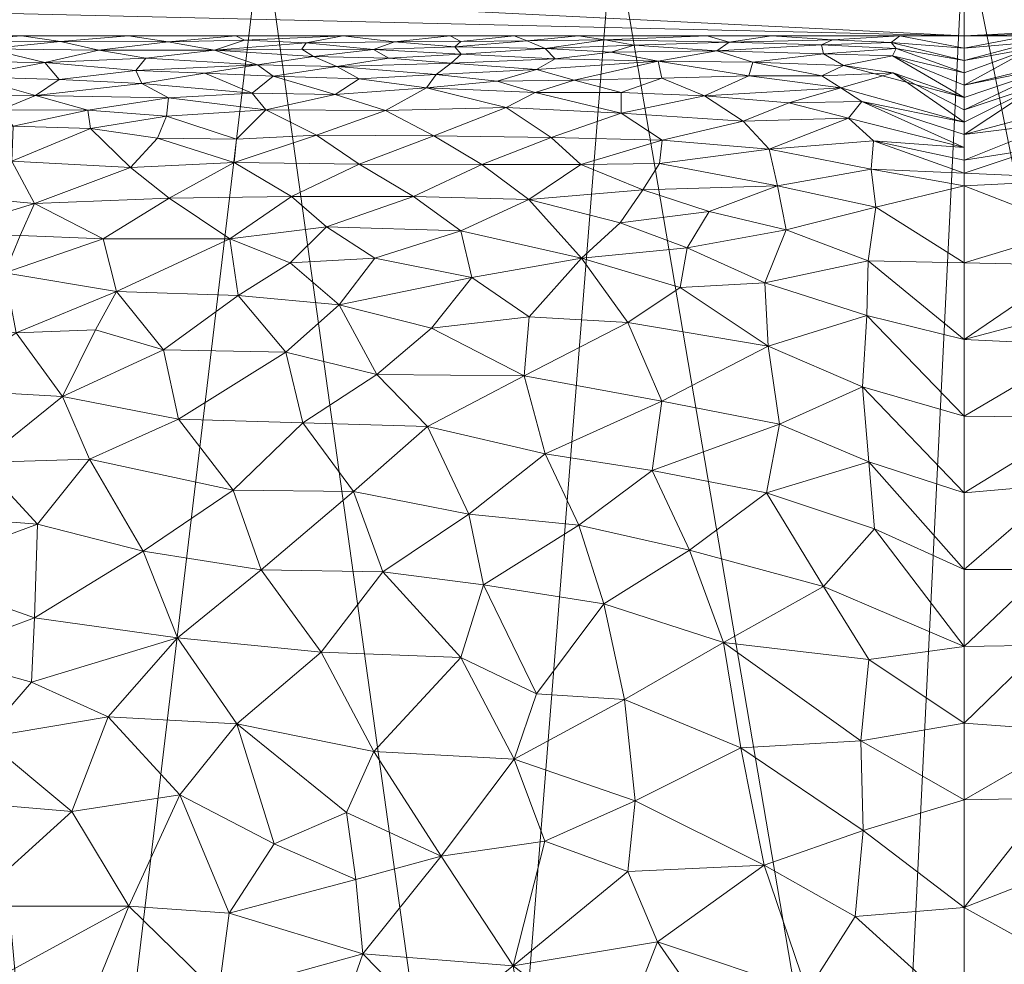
# Model space of a CAD drawing. Header units: millimetres. Extents: x -75 to 75, y 0 to 78.
# Tile 11 of 19: x -11 to 0, y 59 to 70. Entities that reach past the tile are written whole.
import ezdxf

# ---------------------------------------------------------------- set-up
doc = ezdxf.new("R2010")
doc.units = ezdxf.units.MM
doc.layers.add('A-GENM', color=13, linetype='Continuous')

# ---------------------------------------------------------------- blocks, each defined once
blk = doc.blocks.new('Model_FFAS1721-609XX0BF0 - Model_FFAS1721-609XX0BF0-472696-_3D_')
at = {"layer": 'A-GENM', "lineweight": 9}
mesh = blk.add_polyface(dxfattribs=at)
corners = [(-23.268, -44.956, -20.597), (-23.268, -67.977, -20.597), (-23.268, -70.024, -20.597), (-23.268, -72.07, -20.597), (-22.057, -71.736, -12.398), (-16.409, -71.489, -6.344), (-8.293, -71.419, -4.625), (0, -71.411, -4.447), (8.293, -71.419, -4.625), (16.409, -71.489, -6.344), (22.057, -71.736, -12.398), (23.268, -72.07, -20.597), (23.268, -70.024, -20.597), (23.268, -67.977, -20.597), (23.268, -44.956, -20.597), (21.97, -48.888, -12.165), (15.528, -51.77, -5.984), (5.655, -52.463, -4.498), (-3.799, -52.48, -4.461), (-12.991, -52.111, -5.253), (-21.722, -49.167, -11.565), (-22.727, -71.921, -16.933), (22.727, -71.921, -16.934), (18.749, -50.329, -9.075), (19.233, -71.612, -9.371), (-17.356, -50.639, -8.409), (10.592, -52.116, -5.241), (-8.395, -52.295, -4.857), (-12.351, -71.454, -5.485), (-4.147, -71.415, -4.536), (4.147, -71.415, -4.536), (-22.495, -47.061, -16.081), (22.619, -46.922, -16.381), (-19.233, -71.612, -9.371), (12.351, -71.454, -5.485), (0.928, -52.471, -4.48)]
mesh.append_faces([[corners[k] for k in face] for face in [(21, 1, 2, 3), (1, 31, 0)]], dxfattribs={"vtx0": -1})
mesh.append_faces([[corners[k] for k in face] for face in [(6, 27, 28), (22, 15, 10), (19, 28, 27), (9, 16, 34), (29, 27, 6), (10, 15, 24), (30, 35, 7), (26, 34, 16), (31, 4, 20), (23, 24, 15), (35, 30, 17)]], dxfattribs={"vtx0": -1, "vtx1": -1})
mesh.append_faces([[corners[k] for k in face] for face in [(21, 31, 1), (22, 13, 32)]], dxfattribs={"vtx0": -1, "vtx1": -1, "vtx2": -1})
mesh.append_faces([[corners[k] for k in face] for face in [(31, 21, 4), (20, 4, 33), (5, 19, 25), (33, 25, 20), (26, 8, 34), (19, 5, 28)]], dxfattribs={"vtx0": -1, "vtx2": -1})
mesh.append_faces([[corners[k] for k in face] for face in [(33, 5, 25), (29, 7, 18), (26, 17, 8), (35, 18, 7), (23, 16, 9), (18, 27, 29), (30, 8, 17), (32, 15, 22), (9, 24, 23)]], dxfattribs={"vtx1": -1, "vtx2": -1})
mesh.append_faces([[corners[k] for k in face] for face in [(13, 14, 32)]], dxfattribs={"vtx2": -1})
mesh.append_faces([[corners[k] for k in face] for face in [(22, 11, 12, 13)]], dxfattribs={"vtx3": -1})
mesh = blk.add_polyface(dxfattribs=at)
corners = [(13.552, -58.456, -51.552), (14.993, -57.564, -50.737), (15.204, -59.003, -51.181), (13.354, -56.928, -51.113), (13.66, -59.937, -52.132), (15.199, -60.361, -51.806), (14.032, -61.144, -52.633), (8.813, -58.741, -52.605), (7.515, -58.047, -52.524), (8.765, -57.389, -52.182), (9.271, -61.092, -53.543), (8.689, -59.694, -52.978), (9.871, -59.776, -52.859), (10.116, -62.015, -53.944), (10.545, -60.895, -53.272), (11.593, -61.766, -53.571), (12.578, -60.901, -52.889), (11.783, -59.778, -52.528), (11.567, -60.983, -53.143), (10.401, -58.482, -52.282), (10.38, -57.059, -51.841), (7.337, -56.733, -52.178), (7.299, -60.885, -53.632), (8.595, -61.932, -54.065), (6.978, -61.606, -54.015), (7.107, -59.215, -52.955), (6.253, -58.341, -52.732), (8.157, -60.515, -53.386), (11.286, -59.005, -52.312), (12.319, -58.81, -52.015), (11.848, -57.77, -51.761), (11.669, -56.186, -51.354), (15.171, -61.301, -52.33), (14.456, -62.272, -53.191), (13.052, -61.992, -53.402), (6.566, -57.43, -52.438), (7.19, -60.093, -53.29)]
mesh.append_faces([[corners[k] for k in face] for face in [(0, 1, 2), (1, 0, 3), (4, 5, 6), (7, 8, 9), (10, 11, 12), (2, 5, 4), (13, 14, 15), (16, 4, 6), (17, 16, 18), (19, 9, 20), (9, 19, 7), (9, 8, 21), (22, 23, 24), (11, 25, 7), (12, 14, 10), (25, 26, 8), (23, 27, 10), (13, 23, 10), (14, 12, 17), (28, 12, 19), (0, 29, 30), (0, 2, 4), (29, 4, 17), (3, 0, 30), (20, 31, 30), (32, 33, 6), (33, 34, 6), (6, 34, 16), (16, 34, 15), (18, 16, 15), (4, 16, 17), (19, 20, 30), (30, 29, 28), (19, 12, 7), (11, 7, 12), (8, 7, 25), (8, 35, 21), (11, 36, 25), (22, 36, 27), (23, 22, 27), (10, 27, 11), (13, 10, 14), (4, 29, 0), (28, 29, 17), (12, 28, 17), (30, 28, 19), (15, 14, 18), (17, 18, 14), (11, 27, 36)]], dxfattribs={"vtx0": -1, "vtx1": -1, "vtx2": -1})
mesh = blk.add_polyface(dxfattribs=at)
corners = [(5.317, -61.513, -54.059), (4.016, -62.218, -54.478), (3.887, -61.02, -53.882), (7.107, -59.215, -52.955), (6.183, -60.367, -53.48), (5.331, -59.072, -53.04), (1.193, -60.672, -53.811), (1.29, -59.655, -53.427), (2.366, -60.262, -53.615), (3.976, -60.188, -53.525), (3.623, -59.358, -53.234), (7.19, -60.093, -53.29), (5.183, -58.194, -52.768), (6.253, -58.341, -52.732), (1.857, -58.767, -53.119), (6.978, -61.606, -54.015), (7.299, -60.885, -53.632), (4.955, -60.544, -53.626), (4.107, -58.123, -52.817), (1.221, -61.731, -54.283), (0, -61.939, -54.914), (0, -61.033, -53.986), (2.641, -61.649, -54.215), (0, -58.488, -53.46), (0, -57.216, -53.197), (1.926, -57.719, -52.822), (2.943, -58.376, -52.954), (1.196, -56.781, -52.636), (2.616, -56.875, -52.58), (5.315, -57.295, -52.507), (4.141, -57.158, -52.555), (4.562, -56.273, -52.318), (0, -59.76, -53.723), (5.957, -56.247, -52.199), (7.337, -56.733, -52.178), (6.566, -57.43, -52.438), (7.515, -58.047, -52.524)]
mesh.append_faces([[corners[k] for k in face] for face in [(23, 7, 32)]], dxfattribs={"vtx0": -1, "vtx1": -1})
mesh.append_faces([[corners[k] for k in face] for face in [(0, 1, 2), (3, 4, 5), (6, 7, 8), (9, 8, 10), (11, 4, 3), (12, 13, 5), (14, 10, 8), (4, 15, 0), (11, 16, 4), (17, 0, 2), (4, 17, 5), (18, 5, 10), (2, 1, 22), (8, 2, 22), (0, 17, 4), (6, 22, 19), (8, 7, 14), (14, 25, 26), (6, 19, 21), (27, 25, 24), (25, 27, 28), (26, 10, 14), (29, 30, 31), (23, 14, 7), (22, 6, 8), (6, 32, 7), (26, 28, 18), (25, 14, 23), (28, 26, 25), (10, 26, 18), (13, 3, 5), (33, 34, 35), (36, 13, 35), (29, 12, 30), (12, 5, 18), (13, 29, 35), (33, 35, 29), (18, 28, 30), (2, 9, 17), (17, 9, 5), (8, 9, 2), (5, 9, 10), (30, 12, 18), (29, 13, 12), (4, 16, 15)]], dxfattribs={"vtx0": -1, "vtx1": -1, "vtx2": -1})
mesh.append_faces([[corners[k] for k in face] for face in [(19, 20, 21), (6, 21, 32)]], dxfattribs={"vtx0": -1, "vtx2": -1})
mesh.append_faces([[corners[k] for k in face] for face in [(23, 24, 25)]], dxfattribs={"vtx1": -1, "vtx2": -1})
mesh = blk.add_polyface(dxfattribs=at)
corners = [(-6.37, -60.802, -53.66), (-7.036, -59.814, -53.189), (-5.666, -59.432, -53.145), (-2.401, -59.564, -53.357), (-2.669, -61.076, -53.945), (-3.63, -60.355, -53.607), (-1.356, -60.291, -53.657), (-1.187, -59.105, -53.249), (-4.998, -60.41, -53.567), (-7.78, -60.804, -53.554), (-4.609, -62.462, -54.6), (-5.317, -61.513, -54.059), (-3.972, -61.422, -54.067), (-6.61, -58.905, -52.888), (-5.921, -58.192, -52.713), (-3.469, -58.365, -52.923), (-4.895, -58.4, -52.85), (-3.879, -57.263, -52.598), (-1.255, -57.661, -52.84), (-2.171, -58.48, -53.02), (-2.484, -57.437, -52.722), (-4.24, -59.392, -53.215), (-0.949, -62.861, -54.895), (-1.395, -61.838, -54.332), (0, -61.939, -54.914), (0, -58.488, -53.46), (0, -59.76, -53.723), (-6.795, -62.012, -54.246), (-5.878, -62.676, -54.683), (-6.925, -62.809, -54.717), (-2.969, -62.291, -54.542), (-1.017, -61.055, -53.976), (-1.978, -62.618, -54.743), (0, -61.033, -53.986), (0, -62.846, -55.841), (-6.954, -57.992, -52.563), (-5.315, -57.295, -52.507)]
mesh.append_faces([[corners[k] for k in face] for face in [(34, 22, 24)]], dxfattribs={"vtx0": -1, "vtx1": -1})
mesh.append_faces([[corners[k] for k in face] for face in [(0, 1, 2), (3, 4, 5), (6, 3, 7), (8, 0, 2), (1, 0, 9), (10, 11, 12), (11, 8, 12), (13, 14, 2), (15, 16, 17), (5, 12, 8), (18, 19, 20), (21, 15, 3), (22, 23, 24), (15, 19, 3), (15, 21, 16), (19, 15, 20), (3, 19, 7), (2, 16, 21), (16, 2, 14), (8, 2, 21), (13, 2, 1), (5, 8, 21), (8, 11, 0), (27, 0, 11), (0, 27, 9), (28, 11, 10), (27, 28, 29), (3, 5, 21), (5, 4, 12), (30, 12, 4), (12, 30, 10), (31, 4, 6), (4, 23, 30), (23, 22, 32), (19, 18, 7), (18, 25, 7), (6, 7, 26), (33, 23, 31), (4, 3, 6), (11, 28, 27), (23, 32, 30), (13, 35, 14), (35, 36, 14), (36, 16, 14), (4, 31, 23), (26, 31, 6)]], dxfattribs={"vtx0": -1, "vtx1": -1, "vtx2": -1})
mesh.append_faces([[corners[k] for k in face] for face in [(7, 25, 26), (31, 26, 33), (23, 33, 24)]], dxfattribs={"vtx0": -1, "vtx2": -1})
mesh = blk.add_polyface(dxfattribs=at)
corners = [(3.246, -63.984, -55.638), (2.338, -64.662, -56.191), (1.663, -63.553, -55.334), (6.345, -65.445, -56.925), (4.953, -65.121, -56.61), (5.855, -64.409, -55.942), (1.221, -61.731, -54.283), (1.127, -62.693, -54.795), (0, -61.939, -54.914), (5.95, -62.714, -54.704), (5.317, -61.513, -54.059), (6.978, -61.606, -54.015), (1.128, -65.025, -56.508), (1.203, -65.912, -57.428), (0, -64.659, -57.696), (4.553, -64.28, -55.859), (4.26, -63.349, -55.168), (5.682, -63.574, -55.291), (4.016, -62.218, -54.478), (2.843, -62.891, -54.895), (1.062, -64.237, -55.834), (5.2, -66.044, -57.624), (3.575, -65.744, -57.266), (1.15, -66.757, -58.523), (0, -66.473, -59.551), (0, -65.566, -58.624), (3.976, -66.673, -58.456), (6.943, -66.057, -57.622), (2.316, -66.394, -58.043), (2.181, -65.473, -56.961), (3.688, -64.925, -56.429), (6.871, -63.726, -55.359), (5.056, -62.286, -54.483), (0, -63.753, -56.769), (0, -62.846, -55.841), (2.641, -61.649, -54.215), (6.296, -66.607, -58.371)]
mesh.append_faces([[corners[k] for k in face] for face in [(34, 20, 33)]], dxfattribs={"vtx0": -1, "vtx1": -1})
mesh.append_faces([[corners[k] for k in face] for face in [(0, 1, 2), (3, 4, 5), (6, 7, 8), (9, 10, 11), (12, 13, 14), (15, 16, 17), (18, 16, 19), (1, 12, 20), (3, 21, 4), (21, 22, 4), (16, 15, 0), (22, 21, 26), (3, 27, 21), (28, 13, 29), (4, 30, 15), (15, 5, 4), (31, 17, 9), (17, 31, 5), (32, 16, 18), (30, 4, 22), (15, 30, 0), (0, 2, 19), (29, 30, 22), (0, 19, 16), (18, 19, 35), (19, 2, 7), (0, 30, 1), (32, 18, 10), (2, 20, 34), (19, 6, 35), (20, 12, 33), (29, 13, 12), (12, 1, 29), (23, 25, 13), (30, 29, 1), (28, 29, 22), (19, 7, 6), (34, 7, 2), (15, 17, 5), (32, 17, 16), (1, 20, 2), (21, 27, 36), (10, 9, 32), (32, 9, 17)]], dxfattribs={"vtx0": -1, "vtx1": -1, "vtx2": -1})
mesh.append_faces([[corners[k] for k in face] for face in [(23, 24, 25), (12, 14, 33)]], dxfattribs={"vtx0": -1, "vtx2": -1})
mesh.append_faces([[corners[k] for k in face] for face in [(34, 8, 7), (25, 14, 13)]], dxfattribs={"vtx1": -1, "vtx2": -1})
mesh = blk.add_polyface(dxfattribs=at)
corners = [(8.307, -63.752, -55.298), (9.298, -62.948, -54.632), (9.705, -63.973, -55.362), (10.337, -65.06, -56.304), (8.638, -64.692, -56.078), (9.536, -68.852, -63.31), (8.628, -68.563, -62.381), (9.853, -68.505, -62.185), (6.508, -68.162, -61.284), (5.951, -67.754, -60.353), (7.537, -67.804, -60.463), (5.82, -67.204, -59.312), (6.964, -67.432, -59.722), (8.581, -66.99, -58.919), (10.019, -67.038, -58.934), (8.679, -67.662, -60.149), (9.285, -65.531, -56.899), (8.018, -66.321, -57.938), (7.818, -65.488, -56.929), (6.871, -63.726, -55.359), (7.219, -64.678, -56.138), (5.855, -64.409, -55.942), (6.978, -61.606, -54.015), (8.595, -61.932, -54.065), (7.601, -62.78, -54.658), (7.968, -67.377, -59.609), (10.175, -67.66, -60.09), (9.395, -68.14, -61.21), (7.951, -68.163, -61.291), (6.296, -66.607, -58.371), (6.943, -66.057, -57.622), (7.387, -66.883, -58.775), (9.464, -66.349, -57.911), (7.152, -68.543, -62.319), (5.7, -68.54, -62.284), (6.345, -65.445, -56.925), (5.95, -62.714, -54.704), (10.116, -62.015, -53.944)]
mesh.append_faces([[corners[k] for k in face] for face in [(0, 1, 2), (2, 3, 4), (5, 6, 7), (0, 2, 4), (8, 9, 10), (11, 12, 9), (13, 14, 15), (16, 17, 18), (19, 0, 20), (19, 20, 21), (22, 23, 24), (1, 24, 23), (13, 15, 25), (15, 26, 27), (26, 15, 14), (28, 15, 27), (29, 30, 31), (12, 25, 10), (32, 14, 13), (17, 32, 13), (32, 17, 16), (6, 28, 27), (33, 8, 28), (7, 6, 27), (31, 17, 13), (17, 31, 30), (4, 16, 18), (20, 4, 18), (4, 20, 0), (6, 33, 28), (33, 34, 8), (9, 12, 10), (35, 20, 18), (20, 35, 21), (30, 18, 17), (24, 0, 19), (0, 24, 1), (36, 24, 19), (24, 36, 22), (23, 37, 1), (11, 29, 31), (4, 3, 16), (25, 31, 13), (11, 31, 12), (10, 15, 28), (31, 25, 12), (15, 10, 25), (8, 10, 28), (18, 30, 35)]], dxfattribs={"vtx0": -1, "vtx1": -1, "vtx2": -1})
mesh = blk.add_polyface(dxfattribs=at)
corners = [(9.464, -66.349, -57.911), (9.285, -65.531, -56.899), (10.658, -65.799, -57.105), (9.298, -62.948, -54.632), (10.986, -63.184, -54.597), (9.705, -63.973, -55.362), (12.461, -68.217, -61.224), (11.255, -68.577, -62.344), (10.986, -68.079, -60.991), (12.142, -67.725, -60.079), (10.175, -67.66, -60.09), (10.019, -67.038, -58.934), (11.338, -67.258, -59.224), (13.432, -67.835, -60.164), (11.159, -67.702, -60.115), (12.189, -68.517, -62.099), (12.593, -68.744, -62.795), (11.203, -66.551, -58.067), (10.266, -66.587, -58.201), (12.826, -66.797, -58.249), (10.952, -64.292, -55.498), (11.625, -65.017, -56.108), (10.337, -65.06, -56.304), (12.175, -62.741, -54.084), (13.052, -61.992, -53.402), (13.45, -62.988, -53.981), (12.181, -65.886, -57.032), (13.72, -68.281, -61.248), (9.853, -68.505, -62.185), (9.395, -68.14, -61.21), (13.207, -64.894, -55.709), (12.015, -64.373, -55.417), (13.397, -64.169, -54.962), (11.023, -62.424, -54.07), (10.116, -62.015, -53.944), (11.593, -61.766, -53.571), (12.409, -67.278, -59.148), (12.495, -63.718, -54.761)]
mesh.append_faces([[corners[k] for k in face] for face in [(0, 1, 2), (3, 4, 5), (6, 7, 8), (8, 9, 6), (10, 11, 12), (13, 6, 9), (12, 9, 14), (15, 16, 7), (17, 18, 2), (17, 19, 12), (20, 21, 22), (12, 11, 17), (23, 24, 25), (2, 21, 26), (16, 15, 27), (7, 28, 8), (10, 8, 29), (8, 10, 14), (11, 0, 18), (2, 26, 17), (26, 19, 17), (26, 21, 30), (30, 31, 32), (2, 1, 22), (30, 21, 31), (2, 22, 21), (31, 21, 20), (33, 3, 34), (23, 35, 24), (33, 34, 35), (36, 9, 12), (9, 36, 13), (23, 37, 4), (37, 23, 25), (23, 4, 33), (20, 22, 5), (5, 4, 20), (37, 20, 4), (8, 28, 29), (20, 37, 31), (31, 37, 32), (7, 6, 15), (27, 15, 6), (2, 18, 0), (17, 11, 18), (23, 33, 35), (3, 33, 4), (12, 14, 10), (9, 8, 14), (12, 19, 36)]], dxfattribs={"vtx0": -1, "vtx1": -1, "vtx2": -1})
mesh = blk.add_polyface(dxfattribs=at)
corners = [(-1.726, -66.93, -58.797), (-2.397, -66.316, -57.943), (-1.426, -66.406, -58.042), (-2.783, -63.126, -55.043), (-2.969, -62.291, -54.542), (-1.978, -62.618, -54.743), (-2.376, -64.852, -56.359), (-1.165, -64.764, -56.272), (-1.45, -65.551, -57.033), (-2.243, -67.353, -59.508), (-3.373, -67.446, -59.704), (-2.707, -66.829, -58.665), (-1.59, -68.367, -61.675), (-2.603, -67.892, -60.573), (-1.318, -67.774, -60.283), (-3.191, -68.313, -61.59), (-3.059, -64.095, -55.725), (-3.665, -64.995, -56.495), (-0.961, -63.755, -55.475), (-0.949, -62.861, -54.895), (0, -62.846, -55.841), (-3.774, -63.31, -55.15), (-1.824, -64.215, -55.819), (-1.895, -63.446, -55.26), (-2.877, -65.624, -57.129), (0, -65.566, -58.624), (0, -63.753, -56.769), (0, -64.659, -57.696), (-3.386, -66.315, -57.957), (0, -67.379, -60.479), (-1.287, -67.349, -59.475), (-1.848, -68.757, -62.833), (-3.296, -68.765, -62.911), (0, -68.286, -61.406), (0, -68.438, -62.283), (-0.874, -68.73, -62.707), (0, -68.59, -63.16), (0, -66.473, -59.551)]
mesh.append_faces([[corners[k] for k in face] for face in [(29, 30, 37), (27, 7, 26), (26, 18, 20), (25, 8, 27)]], dxfattribs={"vtx0": -1, "vtx1": -1})
mesh.append_faces([[corners[k] for k in face] for face in [(0, 1, 2), (3, 4, 5), (6, 7, 8), (9, 10, 11), (12, 13, 14), (12, 15, 13), (16, 6, 17), (18, 19, 20), (3, 16, 21), (22, 16, 23), (24, 17, 6), (1, 8, 2), (8, 25, 2), (24, 6, 8), (11, 0, 9), (7, 18, 26), (18, 7, 22), (8, 7, 27), (1, 11, 28), (11, 1, 0), (13, 10, 9), (14, 13, 9), (29, 14, 30), (31, 32, 15), (12, 14, 33), (9, 0, 30), (31, 15, 12), (34, 35, 12), (12, 35, 31), (2, 37, 0), (9, 30, 14), (0, 37, 30), (22, 7, 6), (16, 22, 6), (18, 22, 23), (19, 18, 23), (19, 23, 5), (3, 5, 23), (16, 3, 23), (4, 3, 21), (28, 24, 1), (8, 1, 24)]], dxfattribs={"vtx0": -1, "vtx1": -1, "vtx2": -1})
mesh.append_faces([[corners[k] for k in face] for face in [(12, 33, 34), (14, 29, 33), (35, 34, 36)]], dxfattribs={"vtx0": -1, "vtx2": -1})
mesh.append_faces([[corners[k] for k in face] for face in [(25, 37, 2)]], dxfattribs={"vtx1": -1, "vtx2": -1})
mesh = blk.add_polyface(dxfattribs=at)
corners = [(0, -68.286, -61.406), (1.045, -68.037, -60.843), (1.101, -68.484, -61.978), (2.105, -67.767, -60.294), (3.275, -67.554, -59.905), (3.015, -67.984, -60.789), (5.7, -68.54, -62.284), (4.532, -68.539, -62.254), (5.144, -68.125, -61.172), (1.15, -66.757, -58.523), (1.203, -65.912, -57.428), (2.316, -66.394, -58.043), (1.135, -67.401, -59.563), (2.356, -67.142, -59.149), (3.6, -68.55, -62.256), (2.208, -68.289, -61.495), (3.799, -68.24, -61.421), (6.508, -68.162, -61.284), (3.569, -68.826, -63.124), (5.951, -67.754, -60.353), (4.88, -68.859, -63.284), (4.067, -67.849, -60.521), (6.296, -66.607, -58.371), (5.82, -67.204, -59.312), (5.143, -66.739, -58.563), (5.2, -66.044, -57.624), (3.575, -65.744, -57.266), (3.976, -66.673, -58.456), (0, -66.473, -59.551), (3.358, -67.086, -59.08), (4.522, -67.433, -59.703), (0, -67.379, -60.479), (0, -68.438, -62.283), (1.07, -68.818, -63.003), (0, -68.59, -63.16), (2.306, -68.721, -62.731)]
mesh.append_faces([[corners[k] for k in face] for face in [(31, 1, 0), (32, 33, 34)]], dxfattribs={"vtx0": -1, "vtx1": -1})
mesh.append_faces([[corners[k] for k in face] for face in [(0, 1, 2), (3, 4, 5), (6, 7, 8), (9, 10, 11), (1, 12, 3), (3, 12, 13), (14, 15, 16), (7, 14, 16), (2, 1, 15), (6, 8, 17), (7, 18, 14), (17, 8, 19), (7, 6, 20), (21, 8, 16), (22, 23, 24), (25, 22, 24), (13, 4, 3), (11, 26, 27), (13, 9, 11), (12, 28, 9), (27, 29, 11), (29, 30, 4), (13, 12, 9), (12, 1, 31), (15, 1, 3), (15, 3, 5), (15, 35, 2), (33, 32, 2), (29, 4, 13), (21, 4, 30), (8, 30, 19), (19, 30, 23), (24, 30, 27), (30, 24, 23), (25, 24, 27), (8, 7, 16), (8, 21, 30), (5, 21, 16), (21, 5, 4), (15, 5, 16), (35, 33, 2), (18, 35, 14), (15, 14, 35), (11, 29, 13), (30, 29, 27)]], dxfattribs={"vtx0": -1, "vtx1": -1, "vtx2": -1})
mesh.append_faces([[corners[k] for k in face] for face in [(31, 28, 12), (32, 0, 2)]], dxfattribs={"vtx1": -1, "vtx2": -1})
mesh = blk.add_polyface(dxfattribs=at)
corners = [(2.776, -69.985, -70.291), (4.248, -70.011, -70.727), (3.038, -70.058, -71.646), (4.055, -69.144, -64.345), (5.071, -69.391, -65.538), (4.056, -69.389, -65.493), (4.88, -68.859, -63.284), (5.7, -68.54, -62.284), (6.267, -68.877, -63.381), (5.414, -69.214, -64.697), (4.954, -69.908, -69.339), (5.166, -69.999, -70.543), (4.608, -69.535, -66.326), (5.52, -69.524, -66.291), (5.054, -69.663, -67.178), (5.948, -69.994, -70.474), (5.317, -70.058, -71.646), (4.836, -69.788, -68.149), (6.063, -69.735, -67.739), (5.946, -69.844, -68.689), (6.838, -69.177, -64.567), (6.354, -69.445, -65.863), (3.068, -69.351, -65.259), (2.612, -69.05, -63.909), (6.241, -69.603, -66.802), (3.617, -69.758, -67.853), (2.546, -69.587, -66.573), (3.574, -69.559, -66.435), (4.532, -68.539, -62.254), (3.569, -68.826, -63.124), (6.021, -69.931, -69.632), (4.172, -69.866, -68.868), (3.9, -69.949, -69.818), (6.733, -69.987, -70.377), (4.557, -70.058, -71.646), (2.925, -69.883, -69.007), (3.798, -70.058, -71.646), (6.076, -70.058, -71.646)]
mesh.append_faces([[corners[k] for k in face] for face in [(16, 15, 37)]], dxfattribs={"vtx0": -1, "vtx1": -1})
mesh.append_faces([[corners[k] for k in face] for face in [(0, 1, 2), (3, 4, 5), (6, 7, 8), (9, 6, 8), (10, 11, 1), (12, 13, 14), (15, 16, 11), (17, 18, 19), (8, 20, 9), (21, 13, 4), (3, 22, 23), (13, 21, 24), (25, 26, 27), (9, 20, 21), (28, 6, 29), (3, 29, 6), (6, 9, 3), (3, 9, 4), (3, 23, 29), (22, 5, 27), (30, 15, 11), (30, 10, 19), (10, 31, 17), (17, 19, 10), (14, 25, 12), (11, 10, 30), (10, 32, 31), (30, 33, 15), (1, 11, 34), (17, 14, 18), (24, 18, 14), (4, 13, 12), (14, 13, 24), (25, 14, 17), (4, 12, 5), (21, 4, 9), (27, 5, 12), (3, 5, 22), (25, 27, 12), (22, 27, 26), (25, 31, 35), (0, 35, 32), (1, 0, 32), (35, 31, 32), (25, 17, 31), (10, 1, 32)]], dxfattribs={"vtx0": -1, "vtx1": -1, "vtx2": -1})
mesh.append_faces([[corners[k] for k in face] for face in [(36, 2, 1, 34), (16, 34, 11)]], dxfattribs={"vtx1": -1, "vtx2": -1})
mesh = blk.add_polyface(dxfattribs=at)
corners = [(6.354, -69.445, -65.863), (6.838, -69.177, -64.567), (7.436, -69.365, -65.463), (8.168, -69.582, -66.704), (8.415, -69.383, -65.566), (8.976, -69.619, -66.957), (6.267, -68.877, -63.381), (5.7, -68.54, -62.284), (7.152, -68.543, -62.319), (6.983, -69.899, -69.272), (6.021, -69.931, -69.632), (5.946, -69.844, -68.689), (6.799, -69.796, -68.267), (6.063, -69.735, -67.739), (7.413, -69.697, -67.486), (8.354, -69.718, -67.654), (7.689, -69.815, -68.455), (7.656, -68.884, -63.427), (8.628, -68.563, -62.381), (8.507, -70.007, -70.701), (9.409, -69.988, -70.424), (8.609, -70.058, -71.646), (8.859, -69.888, -69.188), (7.777, -69.975, -70.219), (7.343, -70.058, -71.646), (6.733, -69.987, -70.377), (7.149, -69.553, -66.509), (7.83, -69.902, -69.319), (8.252, -69.184, -64.619), (8.6, -68.837, -63.265), (9.403, -69.328, -65.292), (6.241, -69.603, -66.802), (6.076, -70.058, -71.646), (9.719, -69.496, -66.191), (9.791, -69.65, -67.172), (9.429, -69.109, -64.3), (9.673, -69.797, -68.31), (9.536, -68.852, -63.31), (5.948, -69.994, -70.474)]
mesh.append_faces([[corners[k] for k in face] for face in [(32, 25, 24), (24, 19, 21)]], dxfattribs={"vtx0": -1, "vtx1": -1})
mesh.append_faces([[corners[k] for k in face] for face in [(0, 1, 2), (3, 4, 5), (6, 7, 8), (9, 10, 11), (12, 13, 14), (15, 16, 14), (17, 8, 18), (19, 20, 21), (19, 22, 20), (23, 24, 25), (9, 25, 10), (0, 2, 26), (9, 27, 23), (22, 16, 15), (13, 12, 11), (3, 14, 26), (2, 1, 28), (29, 17, 18), (8, 17, 6), (17, 1, 6), (28, 1, 17), (28, 17, 29), (28, 4, 2), (4, 28, 30), (26, 2, 3), (3, 15, 14), (31, 0, 26), (12, 14, 16), (31, 14, 13), (3, 5, 15), (9, 12, 16), (12, 9, 11), (27, 9, 16), (25, 9, 23), (19, 24, 23), (4, 33, 5), (34, 15, 5), (3, 2, 4), (14, 31, 26), (16, 22, 27), (22, 23, 27), (30, 28, 35), (29, 35, 28), (22, 19, 23), (15, 36, 22), (18, 37, 29), (25, 32, 38)]], dxfattribs={"vtx0": -1, "vtx1": -1, "vtx2": -1})
mesh = blk.add_polyface(dxfattribs=at)
corners = [(10.867, -69.743, -67.859), (11.54, -69.906, -69.386), (10.227, -69.889, -69.197), (9.719, -69.496, -66.191), (9.791, -69.65, -67.172), (8.976, -69.619, -66.957), (13.42, -69.25, -64.76), (12.563, -69.338, -65.256), (12.226, -69.114, -64.23), (11.751, -69.573, -66.631), (12.177, -69.76, -67.979), (13.19, -69.55, -66.419), (10.682, -69.994, -70.507), (11.142, -70.058, -71.646), (9.876, -70.058, -71.646), (9.409, -69.988, -70.424), (8.859, -69.888, -69.188), (11.96, -69.995, -70.522), (12.913, -69.884, -69.119), (13.257, -69.987, -70.395), (12.408, -70.058, -71.646), (10.974, -69.353, -65.398), (11.384, -69.186, -64.586), (11.24, -68.993, -63.788), (10.327, -68.963, -63.702), (9.429, -69.109, -64.3), (9.536, -68.852, -63.31), (10.697, -69.544, -66.47), (10.357, -69.181, -64.597), (9.403, -69.328, -65.292), (9.673, -69.797, -68.31), (13.393, -69.049, -63.868), (12.593, -68.744, -62.795), (11.255, -68.577, -62.344), (8.609, -70.058, -71.646), (9.853, -68.505, -62.185), (8.354, -69.718, -67.654), (8.415, -69.383, -65.566), (8.6, -68.837, -63.265)]
mesh.append_faces([[corners[k] for k in face] for face in [(13, 17, 20)]], dxfattribs={"vtx0": -1, "vtx1": -1})
mesh.append_faces([[corners[k] for k in face] for face in [(0, 1, 2), (3, 4, 5), (6, 7, 8), (9, 10, 0), (10, 9, 11), (2, 15, 16), (12, 2, 1), (17, 18, 19), (19, 20, 17), (1, 10, 18), (10, 1, 0), (7, 11, 9), (9, 21, 7), (22, 23, 8), (24, 25, 26), (3, 27, 4), (28, 21, 29), (16, 30, 2), (31, 8, 32), (33, 32, 23), (33, 23, 24), (24, 23, 28), (1, 17, 12), (14, 15, 12), (2, 12, 15), (12, 17, 13), (17, 1, 18), (30, 0, 2), (27, 0, 4), (24, 35, 33), (36, 4, 30), (29, 21, 3), (27, 3, 21), (21, 9, 27), (0, 27, 9), (3, 37, 29), (22, 7, 21), (32, 8, 23), (28, 29, 25), (22, 28, 23), (25, 24, 28), (24, 26, 35), (0, 30, 4), (38, 26, 25), (7, 22, 8), (28, 22, 21)]], dxfattribs={"vtx0": -1, "vtx1": -1, "vtx2": -1})
mesh.append_faces([[corners[k] for k in face] for face in [(12, 13, 14), (15, 14, 34)]], dxfattribs={"vtx0": -1, "vtx2": -1})
mesh = blk.add_polyface(dxfattribs=at)
corners = [(-3.296, -68.765, -62.911), (-2.371, -69.056, -63.925), (-3.772, -69.106, -64.178), (-3.225, -69.573, -66.511), (-2.852, -69.341, -65.201), (-1.922, -69.54, -66.255), (-1.848, -68.757, -62.833), (-0.874, -68.73, -62.707), (-1.102, -69.031, -63.773), (-1.531, -69.303, -64.963), (-2.349, -69.725, -67.545), (-3.617, -69.758, -67.853), (-1.504, -69.841, -68.537), (-2.684, -69.878, -68.944), (0, -68.893, -64.913), (-2.307, -70.016, -70.795), (-3.237, -70.006, -70.634), (-2.683, -69.958, -69.907), (-0.819, -69.984, -70.247), (-0.76, -70.058, -71.646), (-1.48, -70.015, -70.755), (-0.796, -69.913, -69.293), (0, -69.476, -68.28), (0, -69.621, -69.121), (-1.084, -69.697, -67.282), (-0.885, -69.481, -65.867), (-1.622, -69.957, -69.873), (-3.623, -69.866, -68.847), (0, -69.039, -65.755), (0, -69.184, -66.596), (0, -69.33, -67.438), (0, -68.741, -64.036), (0, -68.59, -63.16), (-3.038, -70.058, -71.646), (-1.519, -70.058, -71.646), (-2.279, -70.058, -71.646), (-3.831, -69.949, -69.809), (0, -69.767, -69.963), (0, -69.913, -70.805), (0, -70.058, -71.646)]
mesh.append_faces([[corners[k] for k in face] for face in [(19, 38, 39)]], dxfattribs={"vtx0": -1})
mesh.append_faces([[corners[k] for k in face] for face in [(22, 24, 30)]], dxfattribs={"vtx0": -1, "vtx1": -1})
mesh.append_faces([[corners[k] for k in face] for face in [(0, 1, 2), (3, 4, 5), (6, 7, 8), (9, 5, 4), (3, 10, 11), (12, 13, 10), (8, 14, 9), (2, 1, 4), (15, 16, 17), (18, 19, 20), (10, 13, 11), (3, 5, 10), (4, 1, 9), (24, 5, 25), (12, 10, 24), (17, 26, 15), (27, 11, 13), (5, 24, 10), (9, 25, 5), (8, 9, 1), (12, 21, 26), (22, 12, 24), (26, 13, 12), (6, 8, 1), (0, 6, 1), (16, 15, 33), (18, 26, 21), (20, 15, 26), (8, 7, 32), (36, 17, 16), (26, 17, 13), (14, 25, 9), (24, 25, 29), (17, 27, 13), (22, 21, 12), (18, 21, 37), (20, 26, 18), (15, 20, 34), (38, 19, 18)]], dxfattribs={"vtx0": -1, "vtx1": -1, "vtx2": -1})
mesh.append_faces([[corners[k] for k in face] for face in [(21, 22, 23), (25, 14, 28), (24, 29, 30), (18, 37, 38)]], dxfattribs={"vtx0": -1, "vtx2": -1})
mesh.append_faces([[corners[k] for k in face] for face in [(15, 34, 35, 33)]], dxfattribs={"vtx0": -1, "vtx3": -1})
mesh.append_faces([[corners[k] for k in face] for face in [(31, 14, 8, 32), (19, 34, 20), (28, 29, 25), (23, 37, 21)]], dxfattribs={"vtx1": -1, "vtx2": -1})
mesh = blk.add_polyface(dxfattribs=at)
corners = [(1.211, -69.284, -64.857), (0, -68.741, -64.036), (1.368, -69.088, -64.012), (0, -69.33, -67.438), (0, -69.184, -66.596), (0.841, -69.622, -66.739), (2.5, -69.749, -67.746), (3.617, -69.758, -67.853), (2.925, -69.883, -69.007), (2.074, -69.269, -64.825), (1.686, -69.952, -69.805), (0.862, -69.982, -70.214), (0.806, -69.908, -69.227), (2.776, -69.985, -70.291), (2.279, -70.058, -71.646), (1.558, -70.013, -70.721), (0.849, -69.821, -68.317), (1.662, -69.846, -68.586), (2.306, -68.721, -62.731), (1.07, -68.818, -63.003), (2.612, -69.05, -63.909), (3.569, -68.826, -63.124), (2.546, -69.587, -66.573), (1.684, -69.588, -66.55), (1.425, -69.71, -67.399), (1.457, -69.446, -65.692), (3.068, -69.351, -65.259), (0, -69.039, -65.755), (0, -68.893, -64.913), (0, -69.767, -69.963), (1.519, -70.058, -71.646), (0.76, -70.058, -71.646), (0, -69.621, -69.121), (0, -69.476, -68.28), (0, -69.913, -70.805), (3.038, -70.058, -71.646), (0, -70.058, -71.646), (0, -68.59, -63.16)]
mesh.append_faces([[corners[k] for k in face] for face in [(14, 13, 35), (1, 0, 28), (37, 19, 1)]], dxfattribs={"vtx0": -1, "vtx1": -1})
mesh.append_faces([[corners[k] for k in face] for face in [(0, 1, 2), (6, 7, 8), (9, 0, 2), (10, 11, 12), (8, 13, 10), (13, 14, 15), (16, 17, 12), (18, 2, 19), (20, 18, 21), (20, 9, 2), (22, 6, 23), (16, 3, 24), (22, 25, 26), (23, 6, 24), (18, 20, 2), (9, 25, 0), (20, 26, 9), (26, 25, 9), (6, 22, 7), (17, 24, 6), (17, 8, 10), (8, 17, 6), (12, 11, 29), (17, 10, 12), (32, 16, 12), (10, 15, 11), (11, 15, 31), (13, 15, 10), (11, 31, 34), (24, 17, 16), (5, 27, 25), (1, 19, 2), (27, 0, 25), (25, 23, 5), (5, 23, 24), (25, 22, 23), (3, 5, 24)]], dxfattribs={"vtx0": -1, "vtx1": -1, "vtx2": -1})
mesh.append_faces([[corners[k] for k in face] for face in [(0, 27, 28), (16, 32, 33), (16, 33, 3), (5, 4, 27), (12, 29, 32)]], dxfattribs={"vtx0": -1, "vtx2": -1})
mesh.append_faces([[corners[k] for k in face] for face in [(3, 4, 5), (30, 31, 15, 14), (34, 29, 11)]], dxfattribs={"vtx1": -1, "vtx2": -1})
mesh.append_faces([[corners[k] for k in face] for face in [(31, 36, 34)]], dxfattribs={"vtx2": -1})
mesh = blk.add_polyface(dxfattribs=at)
corners = [(0, -71.63, -110.184), (-9.457, -71.628, -110.143), (-17.64, -71.438, -105.477), (-20.331, -71.068, -96.418), (-21.389, -70.564, -84.039), (-22.284, -70.058, -71.646), (-11.142, -70.058, -71.646), (0, -70.058, -71.646), (11.142, -70.058, -71.646), (22.284, -70.058, -71.646), (21.389, -70.564, -84.039), (20.331, -71.068, -96.418), (17.64, -71.438, -105.477), (9.457, -71.628, -110.143)]
mesh.append_faces([[corners[k] for k in face] for face in [(10, 7, 8, 9)]], dxfattribs={"vtx0": -1})
mesh.append_faces([[corners[k] for k in face] for face in [(1, 3, 0)]], dxfattribs={"vtx0": -1, "vtx1": -1})
mesh.append_faces([[corners[k] for k in face] for face in [(11, 0, 7), (0, 3, 7)]], dxfattribs={"vtx0": -1, "vtx1": -1, "vtx2": -1})
mesh.append_faces([[corners[k] for k in face] for face in [(7, 3, 4)]], dxfattribs={"vtx0": -1, "vtx2": -1})
mesh.append_faces([[corners[k] for k in face] for face in [(13, 0, 11), (10, 11, 7)]], dxfattribs={"vtx1": -1, "vtx2": -1})
mesh.append_faces([[corners[k] for k in face] for face in [(1, 2, 3), (11, 12, 13)]], dxfattribs={"vtx2": -1})
mesh.append_faces([[corners[k] for k in face] for face in [(4, 5, 6, 7)]], dxfattribs={"vtx3": -1})

msp = doc.modelspace()

# ---------------------------------------------------------------- block references
at = {"layer": 'A-GENM', "lineweight": 9, "rotation": 180}
msp.add_blockref('Model_FFAS1721-609XX0BF0 - Model_FFAS1721-609XX0BF0-472696-_3D_', (0, 0), dxfattribs=at)

doc.saveas('drawing.dxf')
